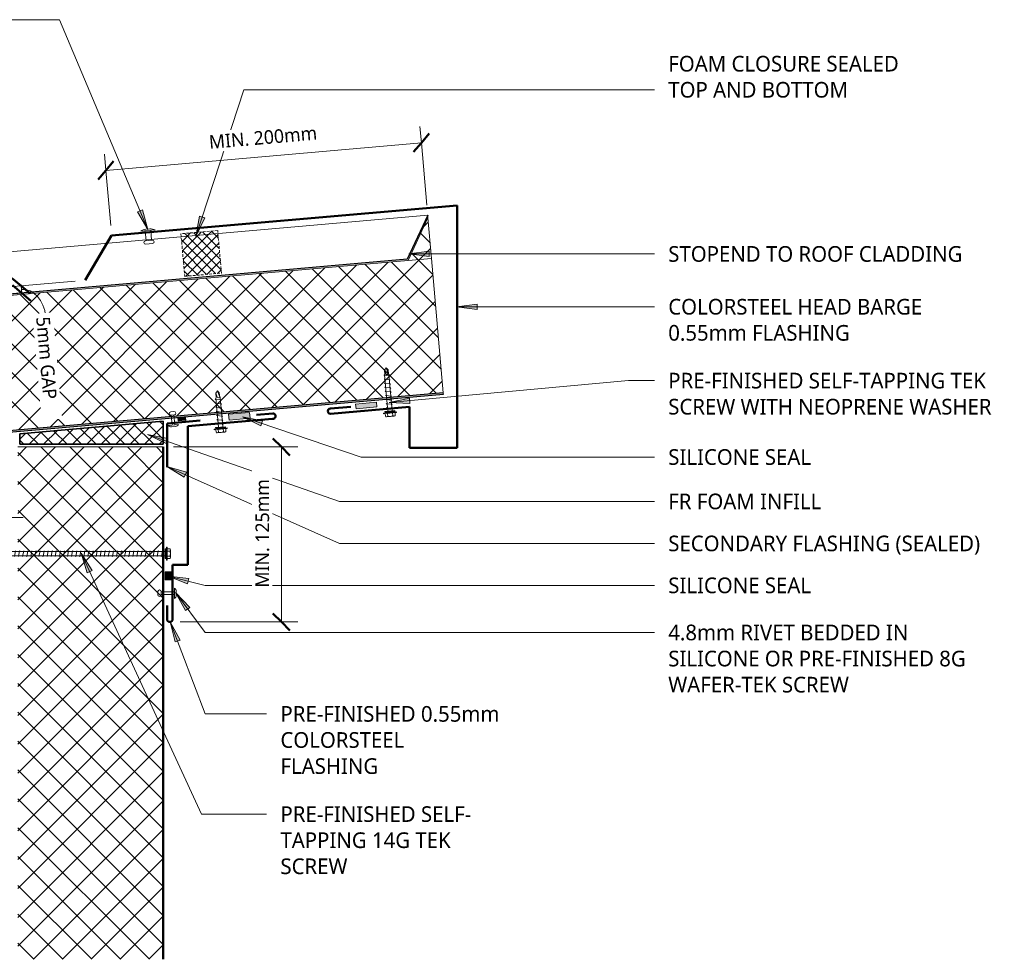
# Model space of a CAD drawing. Header units: millimetres. Extents: x -426 to 989, y -43 to 654.
# Tile 2 of 2: x 265 to 989, y -43 to 648. Entities that reach past the tile are written whole.
import ezdxf

# ---------------------------------------------------------------- set-up
doc = ezdxf.new("R2010")
doc.units = ezdxf.units.MM
doc.linetypes.add('Dash Short', pattern=[3, 2, -1])
for name, color, linetype, lineweight in [('A-ANNO-DIMS', 211, 'Continuous', 9), ('A-ANNO-DIMS-5', 211, 'Continuous', 9), ('A-DETL', 90, 'Continuous', 13), ('A-DETL-GENF', 92, 'Continuous', 13), ('G-ANNO-TEXT', 231, 'Continuous', 9)]:
    doc.layers.add(name, color=color, linetype=linetype, lineweight=lineweight)
doc.styles.add('Yu Gothic', font='Yu Gothic.ttf', dxfattribs={"height": 11.5})
doc.styles.add('Yu Gothic_1', font='Yu Gothic.ttf', dxfattribs={"height": 10})
doc.dimstyles.new('Diagonal', dxfattribs={"dimscale": 304.8, "dimtxt": 11.609035, "dimasz": 0.04101, "dimexe": 0.03937, "dimexo": 0.024606, "dimgap": 0.024606, "dimtad": 1, "dimdec": 0, "dimzin": 0, "dimdsep": 46, "dimtxsty": 'Yu Gothic_1', "dimblk1": 'OBLIQUE', "dimblk2": 'OBLIQUE', "dimsah": 1, "dimcen": 0.09, "dimazin": 0, "dimtfac": 1, "dimtdec": 4, "dimtix": 1, "dimtmove": 0, "dimatfit": 3, "dimfxl": 1, "dimtvp": 1, "dimtfill": 1, "dimtolj": 1, "dimtzin": 0, "dimarcsym": 2})
doc.dimstyles.new('Diagonal_1', dxfattribs={"dimscale": 304.8, "dimtxt": 11.609035, "dimasz": 0.04101, "dimexe": 0.03937, "dimexo": 0.024606, "dimgap": 0.024606, "dimtad": 1, "dimdec": 0, "dimzin": 0, "dimdsep": 46, "dimtxsty": 'Yu Gothic_1', "dimblk1": 'OBLIQUE', "dimblk2": 'OBLIQUE', "dimsah": 1, "dimcen": 0.09, "dimazin": 0, "dimtfac": 1, "dimtdec": 4, "dimtix": 1, "dimtmove": 1, "dimatfit": 3, "dimfxl": 1, "dimtvp": 1, "dimtfill": 1, "dimtolj": 1, "dimtzin": 0, "dimarcsym": 2})
pattern_1 = [(220, (607.252, 453.322), (9.6418, -11.49067), []), (310, (607.252, 453.322), (11.49067, 9.6418), [])]

# ---------------------------------------------------------------- blocks, each defined once
blk = doc.blocks.new('Foam Closure - Foam Closure-4128028-01 SAW TOOTH SOFFIT DETAIL3')
at = {"layer": 'A-DETL-GENF'}
h = blk.add_hatch(dxfattribs=at)
h.set_pattern_fill('FP_2', color=256, style=0, pattern_type=2)
h.set_pattern_definition([(220, (452.435, 424.096), (3.213938, -3.830222), []), (310, (452.435, 424.096), (3.830222, 3.213938), [])])
h.paths.add_polyline_path([(27.1, 0), (0, 0), (0, -31.41), (27.1, -31.41), (27.1, -12.58)])
at = {"layer": 'A-DETL-GENF', "linetype": 'Dash Short'}
for p, q in [((0, 0), (0, -31.41)), ((27.1, 0), (0, 0)), ((27.1, -31.41), (27.1, 0)), ((0, -31.41), (27.1, -31.41))]:
    blk.add_line(p, q, dxfattribs=at)
blk = doc.blocks.new('Thermospan Insulated Panel3 - Thermospan Insulated Panel-4139803-01 SAW TOOTH SOFFIT DETAIL3')
at = {"layer": 'A-DETL-GENF'}
for points in [[(699.62, 132), (0, 132), (0, 131), (699.53, 131)], [(690.87, 32), (17.32, 32), (0, 2), (0, 0), (17.9, 31), (690.79, 31), (690.86, 31.86)]]:
    blk.add_hatch(color=256, dxfattribs=at).paths.add_polyline_path(points)
h = blk.add_hatch(dxfattribs=at)
h.set_pattern_fill('FP_3', color=256, style=0, pattern_type=2)
h.set_pattern_definition(pattern_1)
h.paths.add_polyline_path([(699.53, 131), (0, 131), (0, 32), (690.87, 32), (694.22, 70.26)])
h = blk.add_hatch(dxfattribs=at)
h.set_pattern_fill('FP_3', color=256, style=0, pattern_type=2)
h.set_pattern_definition(pattern_1)
h.paths.add_polyline_path([(17.32, 32), (0, 32), (0, 2)])
at = {"layer": 'A-DETL-GENF', "lineweight": 25}
for p, q in [((699.62, 132), (0, 132)), ((0, 132), (0, 131)), ((0, 131), (699.53, 131)), ((0, 0), (17.9, 31)), ((17.9, 31), (690.79, 31)), ((0, 2), (0, 0))]:
    blk.add_line(p, q, dxfattribs=at)
at = {"layer": 'A-DETL-GENF'}
for p, q in [((0, 131), (0, 32)), ((0, 32), (0, 2)), ((0, 2), (17.32, 32)), ((17.32, 32), (0, 32)), ((17.32, 32), (690.87, 32)), ((0, 0), (0, 2)), ((0, 0), (328.42, 0)), ((348.42, 0), (688.07, 0))]:
    blk.add_line(p, q, dxfattribs=at)
blk = doc.blocks.new('TEK Screw - TEK Screw-4050042-01 SAW TOOTH SOFFIT DETAIL3')
at = {"layer": 'A-DETL-GENF'}
blk.add_hatch(color=256, dxfattribs=at).paths.add_polyline_path([(-3.67, -1), (3.67, -1), (3.67, 0), (-3.67, 0)])
for p, q in [((-1.28, 30.38), (0, 31.9)), ((-1.28, 30.38), (-0.56, 27.5)), ((-1.28, 30.38), (-1.28, 27.16)), ((1.28, 30.38), (0, 31.9)), ((0, 31.9), (1.28, 27.16)), ((1.28, 30.38), (1.28, 27.16)), ((-2.17, 26.67), (-1.6, 27)), ((2.17, 25.91), (-2.17, 26.67)), ((-2.17, 23.67), (-1.6, 24)), ((2.17, 22.91), (-2.17, 23.67)), ((-1.28, 27.16), (-1.6, 26.84)), ((-1.6, 0), (-1.6, 26.84)), ((1.28, 27.16), (1.6, 26.84)), ((1.6, 26.84), (1.6, 0)), ((1.6, 25.58), (2.17, 25.91)), ((1.6, 22.58), (2.17, 22.91)), ((-2.17, 20.67), (-1.6, 21)), ((2.17, 19.91), (-2.17, 20.67)), ((-2.17, 17.67), (-1.6, 18)), ((2.17, 16.91), (-2.17, 17.67)), ((-2.17, 14.67), (-1.6, 15)), ((2.17, 13.91), (-2.17, 14.67)), ((1.6, 19.58), (2.17, 19.91)), ((1.6, 16.58), (2.17, 16.91)), ((-2.17, 11.67), (-1.6, 12)), ((2.17, 10.91), (-2.17, 11.67)), ((-2.17, 8.67), (-1.6, 9)), ((2.17, 7.91), (-2.17, 8.67)), ((1.6, 13.58), (2.17, 13.91)), ((1.6, 10.58), (2.17, 10.91)), ((1.6, 7.58), (2.17, 7.91)), ((-2.17, 5.67), (-1.6, 6)), ((2.17, 4.91), (-2.17, 5.67)), ((-2.17, 2.67), (-1.6, 3)), ((2.17, 1.91), (-2.17, 2.67)), ((1.6, 4.58), (2.17, 4.91)), ((1.6, 1.58), (2.17, 1.91)), ((-4.79, -1.5), (-4.79, -1)), ((-3.67, -1), (-4.79, -1)), ((4.79, -1.5), (-4.79, -1.5)), ((3.67, 0), (-3.67, 0)), ((-3.67, 0), (-3.67, -1)), ((-3.67, -1), (3.67, -1)), ((-3.67, -1.5), (-3.67, -3.47)), ((-2.76, -3.97), (2.76, -3.97)), ((-1.85, -1.5), (-1.85, -3.47)), ((1.85, -1.5), (1.85, -3.47)), ((3.67, -1), (3.67, 0)), ((4.79, -1), (3.67, -1)), ((3.67, -1.5), (3.67, -3.47)), ((4.79, -1), (4.79, -1.5))]:
    blk.add_line(p, q, dxfattribs=at)
for centre, radius, start, end in [((0.49, 28.04), 1.18, 207.06377, 311.76062), ((-2.76, -2.9), 1.08, 212.38007, 327.61993), ((0, -0.31), 3.67, 239.72736, 300.27264), ((2.76, -2.9), 1.08, 212.38007, 327.61993)]:
    blk.add_arc(centre, radius, start, end, dxfattribs=at)
blk = doc.blocks.new('TEK Screw - TEK Screw-4050213-01 SAW TOOTH SOFFIT DETAIL3')
at = {"layer": 'A-DETL-GENF'}
blk.add_hatch(color=256, dxfattribs=at).paths.add_polyline_path([(-3.67, -1), (3.67, -1), (3.67, 0), (-3.67, 0)])
for p, q in [((-1.28, 21.94), (-1.6, 21.63)), ((-1.28, 25.16), (0, 26.69)), ((-1.28, 25.16), (-0.56, 22.29)), ((-1.28, 25.16), (-1.28, 21.94)), ((1.28, 25.16), (0, 26.69)), ((0, 26.69), (1.28, 21.94)), ((1.28, 25.16), (1.28, 21.94)), ((1.28, 21.94), (1.6, 21.63)), ((-2.17, 20.67), (-1.6, 21)), ((2.17, 19.91), (-2.17, 20.67)), ((-2.17, 17.67), (-1.6, 18)), ((2.17, 16.91), (-2.17, 17.67)), ((-2.17, 14.67), (-1.6, 15)), ((2.17, 13.91), (-2.17, 14.67)), ((-1.6, 0), (-1.6, 21.63)), ((1.6, 21.63), (1.6, 0)), ((1.6, 19.58), (2.17, 19.91)), ((1.6, 16.58), (2.17, 16.91)), ((-2.17, 11.67), (-1.6, 12)), ((2.17, 10.91), (-2.17, 11.67)), ((-2.17, 8.67), (-1.6, 9)), ((2.17, 7.91), (-2.17, 8.67)), ((1.6, 13.58), (2.17, 13.91)), ((1.6, 10.58), (2.17, 10.91)), ((1.6, 7.58), (2.17, 7.91)), ((-2.17, 5.67), (-1.6, 6)), ((2.17, 4.91), (-2.17, 5.67)), ((-2.17, 2.67), (-1.6, 3)), ((2.17, 1.91), (-2.17, 2.67)), ((1.6, 4.58), (2.17, 4.91)), ((1.6, 1.58), (2.17, 1.91)), ((-4.79, -1.5), (-4.79, -1)), ((-3.67, -1), (-4.79, -1)), ((4.79, -1.5), (-4.79, -1.5)), ((3.67, 0), (-3.67, 0)), ((-3.67, 0), (-3.67, -1)), ((-3.67, -1), (3.67, -1)), ((-3.67, -1.5), (-3.67, -3.47)), ((-2.76, -3.97), (2.76, -3.97)), ((-1.85, -1.5), (-1.85, -3.47)), ((1.85, -1.5), (1.85, -3.47)), ((3.67, -1), (3.67, 0)), ((4.79, -1), (3.67, -1)), ((3.67, -1.5), (3.67, -3.47)), ((4.79, -1), (4.79, -1.5))]:
    blk.add_line(p, q, dxfattribs=at)
for centre, radius, start, end in [((0.49, 22.82), 1.18, 207.06377, 311.76062), ((-2.76, -2.9), 1.08, 212.38007, 327.61993), ((0, -0.31), 3.67, 239.72736, 300.27264), ((2.76, -2.9), 1.08, 212.38007, 327.61993)]:
    blk.add_arc(centre, radius, start, end, dxfattribs=at)
blk = doc.blocks.new('Line Fixing - Rivet-4899287-01 SAW TOOTH SOFFIT DETAIL3')
at = {"layer": 'A-DETL-GENF'}
blk.add_line((0, -11.17), (0, 0), dxfattribs=at)
blk = doc.blocks.new('Pop Rivets6 - Rivet 2-4839567-01 SAW TOOTH SOFFIT DETAIL3')
at = {"layer": 'A-DETL-GENF'}
for p, q in [((3.77, 0), (-3.77, 0)), ((-1.5, 1.16), (1.5, 1.16)), ((-1, -9.81), (-1, 0)), ((1, -9.81), (1, 0)), ((1.17, -9.81), (-1.24, -9.81)), ((-1.24, -12.31), (1.17, -12.31))]:
    blk.add_line(p, q, dxfattribs=at)
for centre, radius, start, end in [((-1.5, -1.65), 2.8, 90, 144), ((1.5, -1.65), 2.8, 36, 90), ((-1.24, -11.06), 1.25, 90, 270), ((1.17, -11.06), 1.25, 270, 90)]:
    blk.add_arc(centre, radius, start, end, dxfattribs=at)
blk = doc.blocks.new('Pop Rivets2 - Rivet-4604344-01 SAW TOOTH SOFFIT DETAIL3')
at = {"layer": 'A-DETL-GENF'}
for p, q in [((-2.53, 9.79), (2.53, 9.79)), ((2.53, 7.29), (-2.53, 7.29)), ((-2, 7.29), (-2, 0)), ((2, 7.29), (2, 0)), ((5.24, 0), (-5.24, 0)), ((-1.5, -1.16), (1.5, -1.16))]:
    blk.add_line(p, q, dxfattribs=at)
for centre, radius, start, end in [((-2.53, 8.54), 1.25, 90, 270), ((2.53, 8.54), 1.25, 270, 90), ((-1.5, 5.47), 6.62, 235.63634, 270), ((1.5, 5.47), 6.62, 270, 304.36366)]:
    blk.add_arc(centre, radius, start, end, dxfattribs=at)
blk = doc.blocks.new('Pop Rivets6 - Rivet 2-4674129-01 SAW TOOTH SOFFIT DETAIL3')
at = {"layer": 'A-DETL-GENF'}
for p, q in [((3.77, 0), (-3.77, 0)), ((-1.5, 1.16), (1.5, 1.16)), ((-1, -7.32), (-1, 0)), ((1, -7.32), (1, 0)), ((1.17, -7.32), (-1.24, -7.32)), ((-1.24, -9.82), (1.17, -9.82))]:
    blk.add_line(p, q, dxfattribs=at)
for centre, radius, start, end in [((-1.5, -1.65), 2.8, 90, 144), ((1.5, -1.65), 2.8, 36, 90), ((-1.24, -8.57), 1.25, 90, 270), ((1.17, -8.57), 1.25, 270, 90)]:
    blk.add_arc(centre, radius, start, end, dxfattribs=at)
blk = doc.blocks.new('TEK Screw - TEK Screw-4855050-01 SAW TOOTH SOFFIT DETAIL3')
at = {"layer": 'A-DETL-GENF'}
blk.add_hatch(color=256, dxfattribs=at).paths.add_polyline_path([(-3.67, -1), (3.67, -1), (3.67, 0), (-3.67, 0)])
for p, q in [((-1.28, 145.1), (-1.6, 144.79)), ((-1.28, 148.33), (0, 149.85)), ((-1.28, 148.33), (-0.56, 145.45)), ((-1.28, 148.33), (-1.28, 145.1)), ((1.28, 148.33), (0, 149.85)), ((0, 149.85), (1.28, 145.1)), ((1.28, 148.33), (1.28, 145.1)), ((1.28, 145.1), (1.6, 144.79)), ((-2.17, 143.67), (-1.6, 144)), ((2.17, 142.91), (-2.17, 143.67)), ((-2.17, 140.67), (-1.6, 141)), ((2.17, 139.91), (-2.17, 140.67)), ((-2.17, 137.67), (-1.6, 138)), ((2.17, 136.91), (-2.17, 137.67)), ((-1.6, 0), (-1.6, 144.79)), ((1.6, 144.79), (1.6, 0)), ((1.6, 142.58), (2.17, 142.91)), ((1.6, 139.58), (2.17, 139.91)), ((-2.17, 134.67), (-1.6, 135)), ((2.17, 133.91), (-2.17, 134.67)), ((-2.17, 131.67), (-1.6, 132)), ((2.17, 130.91), (-2.17, 131.67)), ((1.6, 136.58), (2.17, 136.91)), ((1.6, 133.58), (2.17, 133.91)), ((1.6, 130.58), (2.17, 130.91)), ((-2.17, 128.67), (-1.6, 129)), ((2.17, 127.91), (-2.17, 128.67)), ((-2.17, 125.67), (-1.6, 126)), ((2.17, 124.91), (-2.17, 125.67)), ((1.6, 127.58), (2.17, 127.91)), ((1.6, 124.58), (2.17, 124.91)), ((-2.17, 122.67), (-1.6, 123)), ((2.17, 121.91), (-2.17, 122.67)), ((-2.17, 119.67), (-1.6, 120)), ((2.17, 118.91), (-2.17, 119.67)), ((-2.17, 116.67), (-1.6, 117)), ((2.17, 115.91), (-2.17, 116.67)), ((1.6, 121.58), (2.17, 121.91)), ((1.6, 118.58), (2.17, 118.91)), ((1.6, 115.58), (2.17, 115.91)), ((-2.17, 113.67), (-1.6, 114)), ((2.17, 112.91), (-2.17, 113.67)), ((-2.17, 110.67), (-1.6, 111)), ((2.17, 109.91), (-2.17, 110.67)), ((1.6, 112.58), (2.17, 112.91)), ((1.6, 109.58), (2.17, 109.91)), ((-2.17, 107.67), (-1.6, 108)), ((2.17, 106.91), (-2.17, 107.67)), ((-2.17, 104.67), (-1.6, 105)), ((2.17, 103.91), (-2.17, 104.67)), ((-2.17, 101.67), (-1.6, 102)), ((2.17, 100.91), (-2.17, 101.67)), ((1.6, 106.58), (2.17, 106.91)), ((1.6, 103.58), (2.17, 103.91)), ((-2.17, 98.67), (-1.6, 99)), ((2.17, 97.91), (-2.17, 98.67)), ((-2.17, 95.67), (-1.6, 96)), ((2.17, 94.91), (-2.17, 95.67)), ((1.6, 100.58), (2.17, 100.91)), ((1.6, 97.58), (2.17, 97.91)), ((1.6, 94.58), (2.17, 94.91)), ((-2.17, 92.67), (-1.6, 93)), ((2.17, 91.91), (-2.17, 92.67)), ((-2.17, 89.67), (-1.6, 90)), ((2.17, 88.91), (-2.17, 89.67)), ((-2.17, 86.67), (-1.6, 87)), ((1.6, 91.58), (2.17, 91.91)), ((1.6, 88.58), (2.17, 88.91)), ((2.17, 85.91), (-2.17, 86.67)), ((-2.17, 83.67), (-1.6, 84)), ((2.17, 82.91), (-2.17, 83.67)), ((-2.17, 80.67), (-1.6, 81)), ((2.17, 79.91), (-2.17, 80.67)), ((1.6, 85.58), (2.17, 85.91)), ((1.6, 82.58), (2.17, 82.91)), ((1.6, 79.58), (2.17, 79.91)), ((-2.17, 77.67), (-1.6, 78)), ((2.17, 76.91), (-2.17, 77.67)), ((-2.17, 74.67), (-1.6, 75)), ((2.17, 73.91), (-2.17, 74.67)), ((1.6, 76.58), (2.17, 76.91)), ((1.6, 73.58), (2.17, 73.91)), ((-2.17, 71.67), (-1.6, 72)), ((2.17, 70.91), (-2.17, 71.67)), ((-2.17, 68.67), (-1.6, 69)), ((2.17, 67.91), (-2.17, 68.67)), ((-2.17, 65.67), (-1.6, 66)), ((2.17, 64.91), (-2.17, 65.67)), ((1.6, 70.58), (2.17, 70.91)), ((1.6, 67.58), (2.17, 67.91)), ((-2.17, 62.67), (-1.6, 63)), ((2.17, 61.91), (-2.17, 62.67)), ((-2.17, 59.67), (-1.6, 60)), ((2.17, 58.91), (-2.17, 59.67)), ((1.6, 64.58), (2.17, 64.91)), ((1.6, 61.58), (2.17, 61.91)), ((1.6, 58.58), (2.17, 58.91)), ((-2.17, 56.67), (-1.6, 57)), ((2.17, 55.91), (-2.17, 56.67)), ((-2.17, 53.67), (-1.6, 54)), ((2.17, 52.91), (-2.17, 53.67)), ((-2.17, 50.67), (-1.6, 51)), ((1.6, 55.58), (2.17, 55.91)), ((1.6, 52.58), (2.17, 52.91)), ((2.17, 49.91), (-2.17, 50.67)), ((-2.17, 47.67), (-1.6, 48)), ((2.17, 46.91), (-2.17, 47.67)), ((-2.17, 44.67), (-1.6, 45)), ((2.17, 43.91), (-2.17, 44.67)), ((1.6, 49.58), (2.17, 49.91)), ((1.6, 46.58), (2.17, 46.91)), ((1.6, 43.58), (2.17, 43.91)), ((-2.17, 41.67), (-1.6, 42)), ((2.17, 40.91), (-2.17, 41.67)), ((-2.17, 38.67), (-1.6, 39)), ((2.17, 37.91), (-2.17, 38.67)), ((1.6, 40.58), (2.17, 40.91)), ((1.6, 37.58), (2.17, 37.91)), ((-2.17, 35.67), (-1.6, 36)), ((2.17, 34.91), (-2.17, 35.67)), ((-2.17, 32.67), (-1.6, 33)), ((2.17, 31.91), (-2.17, 32.67)), ((-2.17, 29.67), (-1.6, 30)), ((2.17, 28.91), (-2.17, 29.67)), ((1.6, 34.58), (2.17, 34.91)), ((1.6, 31.58), (2.17, 31.91)), ((-2.17, 26.67), (-1.6, 27)), ((2.17, 25.91), (-2.17, 26.67)), ((-2.17, 23.67), (-1.6, 24)), ((2.17, 22.91), (-2.17, 23.67)), ((1.6, 28.58), (2.17, 28.91)), ((1.6, 25.58), (2.17, 25.91)), ((1.6, 22.58), (2.17, 22.91)), ((-2.17, 20.67), (-1.6, 21)), ((2.17, 19.91), (-2.17, 20.67)), ((-2.17, 17.67), (-1.6, 18)), ((2.17, 16.91), (-2.17, 17.67)), ((-2.17, 14.67), (-1.6, 15)), ((2.17, 13.91), (-2.17, 14.67)), ((1.6, 19.58), (2.17, 19.91)), ((1.6, 16.58), (2.17, 16.91)), ((-2.17, 11.67), (-1.6, 12)), ((2.17, 10.91), (-2.17, 11.67)), ((-2.17, 8.67), (-1.6, 9)), ((2.17, 7.91), (-2.17, 8.67)), ((1.6, 13.58), (2.17, 13.91)), ((1.6, 10.58), (2.17, 10.91)), ((1.6, 7.58), (2.17, 7.91)), ((-2.17, 5.67), (-1.6, 6)), ((2.17, 4.91), (-2.17, 5.67)), ((-2.17, 2.67), (-1.6, 3)), ((2.17, 1.91), (-2.17, 2.67)), ((1.6, 4.58), (2.17, 4.91)), ((1.6, 1.58), (2.17, 1.91)), ((-4.79, -1.5), (-4.79, -1)), ((-3.67, -1), (-4.79, -1)), ((4.79, -1.5), (-4.79, -1.5)), ((3.67, 0), (-3.67, 0)), ((-3.67, 0), (-3.67, -1)), ((-3.67, -1), (3.67, -1)), ((-3.67, -1.5), (-3.67, -3.47)), ((-2.76, -3.97), (2.76, -3.97)), ((-1.85, -1.5), (-1.85, -3.47)), ((1.85, -1.5), (1.85, -3.47)), ((3.67, -1), (3.67, 0)), ((4.79, -1), (3.67, -1)), ((3.67, -1.5), (3.67, -3.47)), ((4.79, -1), (4.79, -1.5))]:
    blk.add_line(p, q, dxfattribs=at)
for centre, radius, start, end in [((0.49, 145.99), 1.18, 207.06377, 311.76062), ((-2.76, -2.9), 1.08, 212.38007, 327.61993), ((0, -0.31), 3.67, 239.72736, 300.27264), ((2.76, -2.9), 1.08, 212.38007, 327.61993)]:
    blk.add_arc(centre, radius, start, end, dxfattribs=at)
blk = doc.blocks.new('DIMBLOCK1-01 SAW TOOTH SOFFIT DETAIL3')
at = {"layer": 'A-ANNO-DIMS-5'}
for p, q in [((560.78, 557.74), (559.73, 569.69)), ((560.78, 557.74), (328.79, 537.44)), ((560.78, 557.74), (564.78, 511.99)), ((328.79, 537.44), (327.74, 549.4)), ((328.79, 537.44), (332.33, 496.99))]:
    blk.add_line(p, q, dxfattribs=at)
at = {"layer": 'A-ANNO-DIMS-5', "lineweight": 50}
for p, q in [((560.78, 557.74), (555.09, 550.97)), ((560.78, 557.74), (566.46, 564.51)), ((328.79, 537.44), (334.47, 544.21)), ((328.79, 537.44), (323.11, 530.67))]:
    blk.add_line(p, q, dxfattribs=at)
at = {"layer": 'A-ANNO-DIMS-5', "color": 0, "insert": (404.18, 563.15), "char_height": 10, "width": 93.8283, "attachment_point": 1, "rotation": 5, "line_spacing_factor": 1.024327, "style": 'Yu Gothic_1', "bg_fill": 3, "box_fill_scale": 1.25, "bg_fill_color": 256, "bg_fill_true_color": 13158600, "bg_fill_transparency": 0}
blk.add_mtext('MIN. 200mm\\fYu Gothic|b0|i0|c178|p34|;\u200d', dxfattribs=at)
blk = doc.blocks.new('_Oblique')
at = {"color": 0, "linetype": 'ByBlock', "lineweight": -2}
blk.add_line((-0.5, -0.5), (0.5, 0.5), dxfattribs=at)
blk = doc.blocks.new('DIMBLOCK2-01 SAW TOOTH SOFFIT DETAIL3')
at = {"layer": 'A-ANNO-DIMS-5', "lineweight": 50}
for p, q in [((266.45, 452.61), (259.68, 458.29)), ((266.92, 447.29), (260.14, 452.97)), ((266.45, 452.61), (273.22, 446.93)), ((266.92, 447.29), (273.69, 441.61))]:
    blk.add_line(p, q, dxfattribs=at)
at = {"layer": 'A-ANNO-DIMS-5'}
for p, q in [((266.45, 452.61), (254.5, 451.56)), ((266.45, 452.61), (306.13, 456.08)), ((266.45, 452.61), (266.92, 447.29)), ((266.92, 447.29), (254.96, 446.24)), ((266.92, 447.29), (268.25, 447.4))]:
    blk.add_line(p, q, dxfattribs=at)
blk.add_ellipse((268.54, 428.72), major_axis=(-1.86, 21.23), ratio=0.752601, start_param=4.712389, end_param=6.283185, dxfattribs=at)
at = {"layer": 'A-ANNO-DIMS-5', "color": 0, "insert": (287.5, 430.38), "char_height": 10, "width": 73.5467, "attachment_point": 1, "rotation": 275, "line_spacing_factor": 1.024327, "style": 'Yu Gothic_1', "bg_fill": 3, "box_fill_scale": 1.25, "bg_fill_color": 256, "bg_fill_true_color": 13158600, "bg_fill_transparency": 0}
blk.add_mtext('5mm GAP', dxfattribs=at)
blk = doc.blocks.new('DIMBLOCK3-01 SAW TOOTH SOFFIT DETAIL3')
at = {"layer": 'A-ANNO-DIMS-5', "lineweight": 50}
for p, q in [((457.83, 334.15), (451.58, 340.4)), ((457.83, 334.15), (464.08, 327.9)), ((457.83, 205.48), (451.58, 211.73)), ((457.83, 205.48), (464.08, 199.23))]:
    blk.add_line(p, q, dxfattribs=at)
at = {"layer": 'A-ANNO-DIMS-5'}
for p, q in [((457.83, 334.15), (378.53, 334.15)), ((457.83, 334.15), (457.83, 205.48)), ((457.83, 334.15), (469.83, 334.15)), ((457.83, 205.48), (383.36, 205.48)), ((457.83, 205.48), (469.83, 205.48))]:
    blk.add_line(p, q, dxfattribs=at)
at = {"layer": 'A-ANNO-DIMS-5', "color": 0, "insert": (438.8, 230.72), "char_height": 10, "width": 93.8283, "attachment_point": 1, "rotation": 90, "line_spacing_factor": 1.024327, "style": 'Yu Gothic_1', "bg_fill": 3, "box_fill_scale": 1.25, "bg_fill_color": 256, "bg_fill_true_color": 13158600, "bg_fill_transparency": 0}
blk.add_mtext('MIN. 125mm', dxfattribs=at)

msp = doc.modelspace()

# ---------------------------------------------------------------- hatches: boundary and pattern name
at = {"layer": 'A-DETL-GENF'}
for points in [[(512.72, 362.16), (528.1, 363.5), (527.79, 367.01), (512.41, 365.67)], [(381.97, 353.36), (387.58, 353.85), (387.41, 355.78), (381.8, 355.29)], [(419.43, 353.82), (434.81, 355.17), (434.43, 359.5), (419.05, 358.15)], [(377.19, 236.34), (377.19, 242.2), (372.29, 242.2), (372.29, 236.34)]]:
    msp.add_hatch(color=10, dxfattribs=at).paths.add_polyline_path(points)
h = msp.add_hatch(dxfattribs=at)
h.set_pattern_fill('FP_4', color=9, style=0, pattern_type=2)
h.set_pattern_definition([(45, (0, 0), (-5.3033, 5.3033), []), (135, (0, 0), (-5.3033, -5.3033), [])])
h.paths.add_polyline_path([(370.81, 336.05), (370.81, 353.03), (265.5, 343.81), (265.5, 336.05), (276.98, 336.05)])
h = msp.add_hatch(dxfattribs=at)
h.set_pattern_fill('FP_1', color=253, style=0, pattern_type=2)
h.set_pattern_definition([(45, (0, 0), (-10.6066, 10.6066), []), (135, (0, 0), (-10.6066, -10.6066), [])])
h.paths.add_polyline_path([(264.03, -42.58), (371.03, -42.58), (371.03, 334.15), (264.03, 334.15), (264.03, 295.41), (264.22, 295.41), (264.22, 285.58), (264.03, 285.58), (264.03, -24.23)])
at = {"layer": 'G-ANNO-TEXT'}
for points in [[(359.75, 493.9), (355.74, 508.49), (352.1, 506.95)], [(394.91, 488.81), (401.45, 502.45), (397.7, 503.68)], [(551.44, 476.02), (566.44, 474.04), (566.44, 477.99)], [(586.72, 437.2), (601.72, 435.22), (601.72, 439.17)], [(537.18, 366.73), (552.3, 366.14), (551.94, 370.07)], [(429.24, 356.28), (442.81, 349.59), (444.08, 353.33)], [(359.53, 343.35), (373.04, 336.54), (374.34, 340.26)], [(373.59, 319.77), (386.49, 311.86), (388.09, 315.47)], [(310.61, 255.97), (315.09, 241.52), (318.68, 243.17)], [(374.65, 239.09), (388.73, 233.55), (389.69, 237.38)], [(376.19, 205.46), (379.64, 190.73), (383.34, 192.13)]]:
    msp.add_hatch(color=7, dxfattribs=at).paths.add_polyline_path(points)

# ---------------------------------------------------------------- linework, layer by layer
at = {"layer": 'A-DETL', "lineweight": 50}
for p, q in [((332.98, 489.52), (587.01, 511.74)), ((587.01, 511.74), (587.01, 333.41)), ((332.98, 489.52), (313.6, 456.73)), ((493.86, 362.31), (508.8, 363.62)), ((494.08, 358.51), (552.01, 363.58)), ((552.01, 333.41), (552.01, 363.58)), ((389.16, 349.33), (451.39, 354.78)), ((451.47, 358.66), (439.55, 357.62)), ((373.78, 351.31), (398.25, 353.45)), ((373.78, 319.13), (373.78, 351.31)), ((389.16, 247.53), (389.16, 349.33)), ((371.03, -42.58), (371.03, 334.15)), ((552.01, 333.41), (587.01, 333.41)), ((377.91, 207.53), (377.91, 247.53)), ((377.91, 247.53), (389.16, 247.53)), ((373.82, 207.53), (373.82, 217.53))]:
    msp.add_line(p, q, dxfattribs=at)
at = {"layer": 'A-DETL'}
for p, q in [((527.79, 367.01), (512.41, 365.67)), ((512.41, 365.67), (512.72, 362.16)), ((512.72, 362.16), (528.1, 363.5)), ((528.1, 363.5), (527.79, 367.01)), ((387.41, 355.78), (381.8, 355.29)), ((381.8, 355.29), (381.97, 353.36)), ((387.58, 353.85), (387.41, 355.78)), ((434.43, 359.5), (419.05, 358.15)), ((419.05, 358.15), (419.43, 353.82)), ((419.43, 353.82), (434.81, 355.17)), ((434.81, 355.17), (434.43, 359.5)), ((381.97, 353.36), (387.58, 353.85)), ((371.03, 334.15), (264.03, 334.15)), ((372.29, 242.2), (372.29, 236.34)), ((377.19, 242.2), (372.29, 242.2)), ((377.19, 236.34), (377.19, 242.2)), ((372.29, 236.34), (377.19, 236.34))]:
    msp.add_line(p, q, dxfattribs=at)
at = {"layer": 'A-DETL', "lineweight": 35}
for p, q in [((370.81, 353.03), (265.5, 343.81)), ((370.81, 336.05), (370.81, 353.03)), ((265.5, 343.81), (265.5, 336.05)), ((265.5, 336.05), (370.81, 336.05))]:
    msp.add_line(p, q, dxfattribs=at)
at = {"layer": 'A-DETL', "lineweight": 50}
for centre, radius, start, end in [((493.91, 360.41), 1.91, 91.60869, 275), ((451.64, 356.71), 1.95, 262.78465, 95), ((375.86, 207.53), 2.05, 180, 0)]:
    msp.add_arc(centre, radius, start, end, dxfattribs=at)
at = {"layer": 'G-ANNO-TEXT', "color": 7}
for p, q in [((294.67, 648.24), (-140.47, 648.24)), ((359.75, 493.9), (294.67, 648.24)), ((394.91, 488.81), (430.22, 596.7)), ((430.22, 596.7), (732.14, 596.7)), ((355.74, 508.49), (352.1, 506.95)), ((352.1, 506.95), (359.75, 493.9)), ((359.75, 493.9), (355.74, 508.49)), ((397.7, 503.68), (394.91, 488.81)), ((394.91, 488.81), (401.45, 502.45)), ((401.45, 502.45), (397.7, 503.68)), ((566.44, 477.99), (551.44, 476.02)), ((566.44, 474.04), (566.44, 477.99)), ((551.44, 476.02), (566.44, 474.04)), ((551.44, 476.02), (732.14, 476.02)), ((601.72, 439.17), (586.72, 437.2)), ((586.72, 437.2), (601.72, 435.22)), ((586.72, 437.2), (732.14, 437.2)), ((601.72, 435.22), (601.72, 439.17)), ((537.18, 366.73), (712.95, 382.89)), ((712.95, 382.89), (732.14, 382.89)), ((551.94, 370.07), (537.18, 366.73)), ((552.3, 366.14), (551.94, 370.07)), ((537.18, 366.73), (552.3, 366.14)), ((429.24, 356.28), (442.81, 349.59)), ((444.08, 353.33), (429.24, 356.28)), ((429.24, 356.28), (516.41, 326.71)), ((442.81, 349.59), (444.08, 353.33)), ((359.53, 343.35), (373.04, 336.54)), ((374.34, 340.26), (359.53, 343.35)), ((359.53, 343.35), (500.5, 294.06)), ((373.04, 336.54), (374.34, 340.26)), ((516.41, 326.71), (732.14, 326.71)), ((373.59, 319.77), (386.49, 311.86)), ((388.09, 315.47), (373.59, 319.77)), ((373.59, 319.77), (500.5, 263.17)), ((386.49, 311.86), (388.09, 315.47)), ((500.5, 294.06), (732.14, 294.06)), ((500.5, 263.17), (732.14, 263.17)), ((310.61, 255.97), (315.09, 241.52)), ((318.68, 243.17), (310.61, 255.97)), ((310.61, 255.97), (399.01, 64.18)), ((315.09, 241.52), (318.68, 243.17)), ((374.65, 239.09), (388.73, 233.55)), ((389.69, 237.38), (374.65, 239.09)), ((374.65, 239.09), (401.74, 232.35)), ((388.73, 233.55), (389.69, 237.38)), ((401.74, 232.35), (732.14, 232.35)), ((376.19, 205.46), (379.64, 190.73)), ((383.34, 192.13), (376.19, 205.46)), ((376.19, 205.46), (401.74, 137.86)), ((379.64, 190.73), (383.34, 192.13)), ((401.74, 137.86), (446.99, 137.86)), ((399.01, 64.18), (446.99, 64.18))]:
    msp.add_line(p, q, dxfattribs=at)

# ---------------------------------------------------------------- block references
at = {"layer": 'A-DETL-GENF'}
for name, p, rotation in [('Thermospan Insulated Panel3 - Thermospan Insulated Panel-4139803-01 SAW TOOTH SOFFIT DETAIL3', (565.43, 504.52), 185), ('Pop Rivets2 - Rivet-4604344-01 SAW TOOTH SOFFIT DETAIL3', (359.76, 493.17), 185), ('TEK Screw - TEK Screw-4050042-01 SAW TOOTH SOFFIT DETAIL3', (537.65, 360.47), 5.000000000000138), ('TEK Screw - TEK Screw-4050213-01 SAW TOOTH SOFFIT DETAIL3', (413.14, 348.68), 5.000000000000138), ('Pop Rivets6 - Rivet 2-4674129-01 SAW TOOTH SOFFIT DETAIL3', (378.49, 350.24), 184.9999999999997), ('Line Fixing - Rivet-4899287-01 SAW TOOTH SOFFIT DETAIL3', (256.92, 282.28), 89.99999999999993), ('TEK Screw - TEK Screw-4855050-01 SAW TOOTH SOFFIT DETAIL3', (372.28, 255.65), 89.99999999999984), ('Pop Rivets6 - Rivet 2-4839567-01 SAW TOOTH SOFFIT DETAIL3', (379.32, 226.56), 269.9999999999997)]:
    msp.add_blockref(name, p, dxfattribs=dict(at, rotation=rotation))
at = {"layer": 'A-DETL-GENF', "linetype": 'Dash Short', "rotation": 184.9999999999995}
msp.add_blockref('Foam Closure - Foam Closure-4128028-01 SAW TOOTH SOFFIT DETAIL3', (413.75, 461.91), dxfattribs=at)

# ---------------------------------------------------------------- texts
at = {"layer": 'G-ANNO-TEXT', "color": 7, "char_height": 11.5, "attachment_point": 1, "style": 'Yu Gothic', "bg_fill": 3, "box_fill_scale": 1.25, "bg_fill_color": 256, "bg_fill_true_color": 13158600, "bg_fill_transparency": 0}
for s, insert, width in [('FOAM CLOSURE SEALED ', (742.3, 621.63), 221.6666), ('TOP AND BOTTOM', (742.3, 602.45), 163.5443), ('STOPEND TO ROOF CLADDING', (742.3, 481.77), 269.7678), ('COLORSTEEL HEAD BARGE ', (742.3, 442.95), 243.713), ('0.55mm FLASHING', (742.3, 423.76), 161.54), ('PRE-FINISHED SELF-TAPPING TEK ', (742.3, 388.64), 309.4514), ('SCREW WITH NEOPRENE WASHER', (742.3, 369.46), 301.0337), ('SILICONE SEAL', (742.3, 332.46), 133.0801), ('FR FOAM INFILL', (742.3, 299.81), 141.8987), ('SECONDARY FLASHING (SEALED)', (742.3, 268.92), 294.6202), ('SILICONE SEAL', (742.3, 238.1), 133.0801), ('4.8mm RIVET BEDDED IN ', (742.3, 203.46), 222.8691), ('SILICONE OR PRE-FINISHED 8G ', (742.3, 184.28), 280.1898), ('WAFER-TEK SCREW', (742.3, 165.1), 174.367), ('PRE-FINISHED 0.55mm ', (457.15, 143.61), 204.4303), ('COLORSTEEL ', (457.15, 124.42), 122.6582), ('FLASHING ', (457.15, 105.24), 95.4008), ('PRE-FINISHED SELF-', (457.15, 69.93), 185.1898), ('TAPPING 14G TEK ', (457.15, 50.75), 162.7426), ('SCREW', (457.15, 31.57), 63.7342)]:
    msp.add_mtext(s, dxfattribs=dict(at, insert=insert, width=width))

# ---------------------------------------------------------------- next in the draw order: dimensions: what is measured, and where the dimension line sits
at = {"layer": 'A-ANNO-DIMS'}
for base, p1, p2, angle, text, override, picture, middle in [((328.79, 537.44), (565.43, 504.52), (332.98, 489.52), 5, 'MIN. 200mm\u200d', {"dimpost": '<>', "dimfxl": 232.932972}, 'DIMBLOCK1-01 SAW TOOTH SOFFIT DETAIL3', (443.61, 560.98)), ((457.83, 205.48), (371.03, 334.15), (375.86, 205.48), 90, 'MIN. 125mm', {"dimpost": '<>', "dimfxl": 128.751622}, 'DIMBLOCK3-01 SAW TOOTH SOFFIT DETAIL3', (445.33, 269.81))]:
    dim = msp.add_linear_dim(base=base, p1=p1, p2=p2, angle=angle, text=text, dimstyle='Diagonal', override=override, dxfattribs=at)
    dim.commit()
    dim.dimension.update_dxf_attribs({"geometry": picture, "text_midpoint": middle})
dim = msp.add_linear_dim(base=(266.92, 447.29), p1=(313.6, 456.73), p2=(275.72, 448.06), angle=275, text='5mm GAP', dimstyle='Diagonal_1', override={"dimpost": '<>', "dimfxl": 38.86122}, dxfattribs=at)
dim.commit()
dim.dimension.update_dxf_attribs({"geometry": 'DIMBLOCK2-01 SAW TOOTH SOFFIT DETAIL3', "text_midpoint": (284.07, 393.17), "dimtype": 160, "text_rotation": 275})

# ---------------------------------------------------------------- next in the draw order: hatches: boundary and pattern name
at = {"layer": 'G-ANNO-TEXT'}
msp.add_hatch(color=7, dxfattribs=at).paths.add_polyline_path([(379.91, 227.04), (387.29, 213.83), (390.45, 216.19)])

# ---------------------------------------------------------------- next in the draw order: linework, layer by layer
at = {"layer": 'G-ANNO-TEXT', "color": 7}
for p, q in [((379.91, 227.04), (387.29, 213.83)), ((390.45, 216.19), (379.91, 227.04)), ((379.91, 227.04), (401.74, 197.71)), ((387.29, 213.83), (390.45, 216.19)), ((401.74, 197.71), (732.14, 197.71))]:
    msp.add_line(p, q, dxfattribs=at)

doc.saveas('drawing.dxf')
